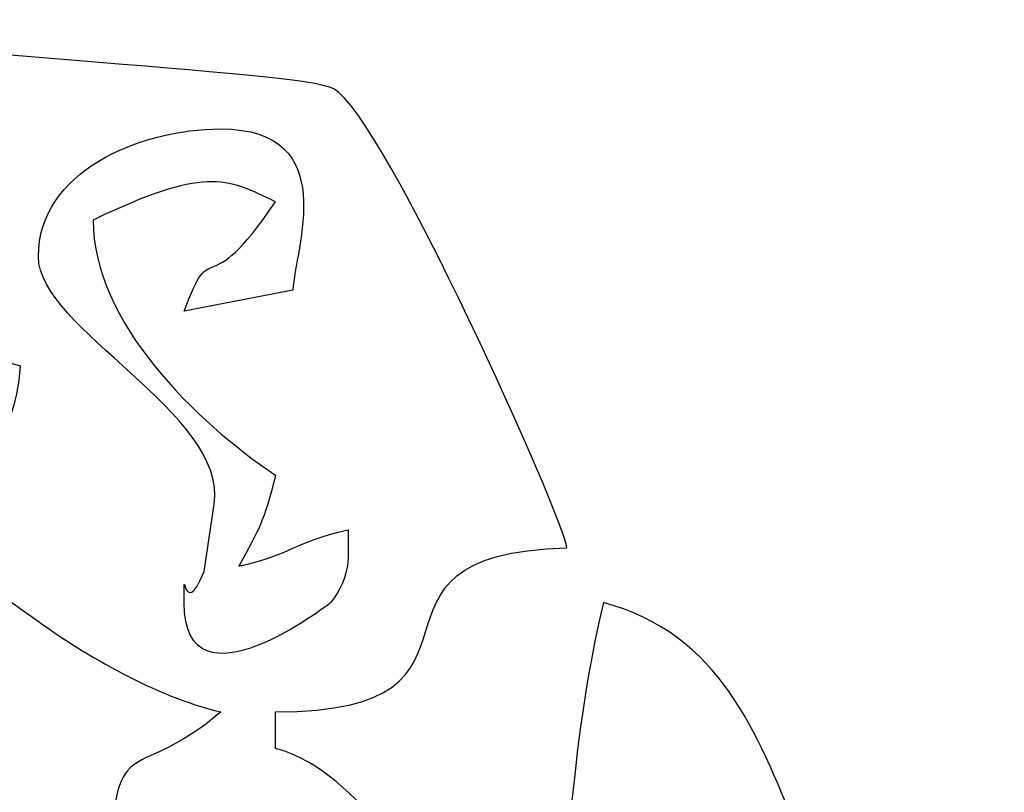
# Model space of a CAD drawing. Header units: centimetres. Extents: x -46.3 to 43.9, y -17.5 to 19.3.
# Tile 68 of 256: x -35.67 to -34.86, y -0.594 to 0.042. Entities that reach past the tile are written whole.
import ezdxf

# ---------------------------------------------------------------- set-up
doc = ezdxf.new("R2010")
doc.units = ezdxf.units.CM
doc.header["$MEASUREMENT"] = 0
doc.layers.add('Layer 1', color=7, linetype='Continuous')

msp = doc.modelspace()

# ---------------------------------------------------------------- linework, layer by layer
at = {"layer": 'Layer 1'}
for points, knots in [([(-35.90964, 0.04205), (-35.78518, 0.01306), (-35.43912, 0.0002), (-35.41164, -0.01478), (-35.41164, -0.01478), (-35.37065, -0.03712), (-35.22176, -0.36977), (-35.21985, -0.39282), (-35.21985, -0.39282), (-35.41316, -0.39713), (-35.25666, -0.52778), (-35.45978, -0.52778), (-35.45978, -0.52778), (-35.45978, -0.52778), (-35.45978, -0.55777), (-35.45978, -0.55777), (-35.45978, -0.55777), (-35.3827, -0.57835), (-35.35722, -0.67774), (-35.26483, -0.67774), (-35.26483, -0.67774), (-35.2008, -0.67774), (-35.23109, -0.61479), (-35.18985, -0.43781), (-35.18985, -0.43781), (-34.9965, -0.48944), (-35.07128, -0.76771), (-34.85995, -0.76771), (-34.85995, -0.76771), (-34.85995, -0.76771), (-34.93493, -0.78271), (-34.93493, -0.78271), (-34.93493, -0.78271), (-34.9439, -0.89053), (-34.96703, -0.95237), (-35.08414, -0.9552), (-35.08414, -0.9552), (-35.15326, -0.95688), (-35.31068, -0.94603), (-35.3698, -0.91767), (-35.3698, -0.91767), (-35.3698, -0.91767), (-35.3698, -0.99264), (-35.3698, -0.99264), (-35.3698, -0.99264), (-35.29901, -0.99264), (-35.24747, -0.98705), (-35.18689, -1.00468), (-35.18689, -1.00468), (-35.16434, -1.01124), (-35.16989, -1.00984), (-35.15396, -1.01674), (-35.15396, -1.01674), (-35.15396, -1.01674), (-35.11488, -1.03763), (-35.11488, -1.03763), (-35.11488, -1.03763), (-35.28221, -1.03763), (-35.32642, -1.08738), (-35.47911, -1.01198), (-35.47911, -1.01198), (-35.52854, -0.98757), (-35.5425, -0.9616), (-35.59474, -0.94766), (-35.59474, -0.94766), (-35.59346, -1.00496), (-35.61842, -0.99858), (-35.49988, -1.04774), (-35.49988, -1.04774), (-35.43526, -1.07454), (-35.42149, -1.078), (-35.3698, -1.11261), (-35.3698, -1.11261), (-35.50239, -1.31062), (-35.49765, -1.29932), (-35.47477, -1.39753), (-35.47477, -1.39753), (-35.36888, -1.38871), (-35.40537, -1.27752), (-35.29579, -1.15403), (-35.29579, -1.15403), (-35.21883, -1.06732), (-35.23484, -1.15866), (-35.23484, -1.18759), (-35.23484, -1.18759), (-35.23484, -1.33352), (-35.26564, -1.64764), (-35.3848, -1.72743), (-35.3848, -1.72743), (-35.3848, -1.72743), (-35.46487, -1.55258), (-35.46487, -1.55258), (-35.46487, -1.55258), (-35.51852, -1.44574), (-35.69487, -1.08512), (-35.75969, -1.03763), (-35.75969, -1.03763), (-35.75499, -1.09407), (-35.73076, -1.12436), (-35.71758, -1.17637), (-35.71758, -1.17637), (-35.68684, -1.29771), (-35.70804, -1.24146), (-35.72969, -1.32255), (-35.72969, -1.32255), (-35.64452, -1.34529), (-35.56475, -1.54246), (-35.56475, -1.65245), (-35.56475, -1.65245), (-35.61005, -1.6419), (-35.73875, -1.60349), (-35.78911, -1.60773), (-35.78911, -1.60773), (-35.83815, -1.61186), (-35.81849, -1.62085), (-35.86431, -1.63711), (-35.86431, -1.63711), (-35.89347, -1.595), (-35.94533, -1.56334), (-35.9916, -1.52447), (-35.9916, -1.52447), (-35.9916, -1.52447), (-36.19456, -1.35254), (-36.19456, -1.35254), (-36.19456, -1.35254), (-36.15777, -1.27588), (-36.20076, -0.93266), (-35.96962, -0.93266), (-35.96962, -0.93266), (-35.9162, -0.93266), (-35.85202, -0.95676), (-35.79909, -0.97207), (-35.79909, -0.97207), (-35.72319, -0.99401), (-35.71189, -1.00738), (-35.65472, -1.03763), (-35.65472, -1.03763), (-35.60458, -0.93314), (-35.65657, -0.90625), (-35.72969, -0.84269), (-35.72969, -0.84269), (-35.58819, -0.84584), (-35.61958, -0.93266), (-35.45977, -0.93266), (-35.45977, -0.93266), (-35.36345, -0.93266), (-35.44748, -0.82043), (-35.45977, -0.76771), (-35.45977, -0.76771), (-35.39754, -0.75321), (-35.39029, -0.75885), (-35.38479, -0.69273), (-35.38479, -0.69273), (-35.43702, -0.66767), (-35.42436, -0.68323), (-35.48882, -0.6768), (-35.48882, -0.6768), (-35.55656, -0.67003), (-35.5373, -0.66113), (-35.59473, -0.64775), (-35.59473, -0.64775), (-35.59236, -0.5412), (-35.57327, -0.58733), (-35.50476, -0.52778), (-35.50476, -0.52778), (-35.55828, -0.51531), (-35.61661, -0.48069), (-35.65505, -0.45315), (-35.65505, -0.45315), (-35.72638, -0.40204), (-35.74627, -0.39038), (-35.75968, -0.33284), (-35.75968, -0.33284), (-35.69874, -0.31864), (-35.67541, -0.31136), (-35.66971, -0.24286), (-35.66971, -0.24286), (-35.74379, -0.22308), (-35.67963, -0.21499), (-35.77468, -0.21287), (-35.77468, -0.21287), (-35.77468, -0.21287), (-35.77468, -0.24286), (-35.77468, -0.24286), (-35.77468, -0.24286), (-35.72011, -0.25558), (-35.7266, -0.25114), (-35.6997, -0.28785), (-35.6997, -0.28785), (-35.6997, -0.28785), (-35.78917, -0.30512), (-35.78917, -0.30512), (-35.78917, -0.30512), (-36.00057, -0.09388), (-35.89979, -0.04509), (-35.89254, -0.02086), (-35.89254, -0.02086), (-35.89254, -0.02086), (-35.90964, 0.04205), (-35.90964, 0.04205), (-35.90964, 0.04205), (-35.90964, 0.04205), (-35.90964, 0.04205), (-35.90964, 0.04205), (-35.90964, 0.04205), (-35.90964, 0.04205), (-35.90964, 0.04205), (-35.90964, 0.04205)], [0, 0, 0, 0, 0.018868, 0.018868, 0.018868, 0.018868, 0.037736, 0.037736, 0.037736, 0.037736, 0.056604, 0.056604, 0.056604, 0.056604, 0.075472, 0.075472, 0.075472, 0.075472, 0.09434, 0.09434, 0.09434, 0.09434, 0.113208, 0.113208, 0.113208, 0.113208, 0.132075, 0.132075, 0.132075, 0.132075, 0.150943, 0.150943, 0.150943, 0.150943, 0.169811, 0.169811, 0.169811, 0.169811, 0.188679, 0.188679, 0.188679, 0.188679, 0.207547, 0.207547, 0.207547, 0.207547, 0.226415, 0.226415, 0.226415, 0.226415, 0.245283, 0.245283, 0.245283, 0.245283, 0.264151, 0.264151, 0.264151, 0.264151, 0.283019, 0.283019, 0.283019, 0.283019, 0.301887, 0.301887, 0.301887, 0.301887, 0.320755, 0.320755, 0.320755, 0.320755, 0.339623, 0.339623, 0.339623, 0.339623, 0.358491, 0.358491, 0.358491, 0.358491, 0.377358, 0.377358, 0.377358, 0.377358, 0.396226, 0.396226, 0.396226, 0.396226, 0.415094, 0.415094, 0.415094, 0.415094, 0.433962, 0.433962, 0.433962, 0.433962, 0.45283, 0.45283, 0.45283, 0.45283, 0.471698, 0.471698, 0.471698, 0.471698, 0.490566, 0.490566, 0.490566, 0.490566, 0.509434, 0.509434, 0.509434, 0.509434, 0.528302, 0.528302, 0.528302, 0.528302, 0.54717, 0.54717, 0.54717, 0.54717, 0.566038, 0.566038, 0.566038, 0.566038, 0.584906, 0.584906, 0.584906, 0.584906, 0.603774, 0.603774, 0.603774, 0.603774, 0.622642, 0.622642, 0.622642, 0.622642, 0.641509, 0.641509, 0.641509, 0.641509, 0.660377, 0.660377, 0.660377, 0.660377, 0.679245, 0.679245, 0.679245, 0.679245, 0.698113, 0.698113, 0.698113, 0.698113, 0.716981, 0.716981, 0.716981, 0.716981, 0.735849, 0.735849, 0.735849, 0.735849, 0.754717, 0.754717, 0.754717, 0.754717, 0.773585, 0.773585, 0.773585, 0.773585, 0.792453, 0.792453, 0.792453, 0.792453, 0.811321, 0.811321, 0.811321, 0.811321, 0.830189, 0.830189, 0.830189, 0.830189, 0.849057, 0.849057, 0.849057, 0.849057, 0.867925, 0.867925, 0.867925, 0.867925, 0.886792, 0.886792, 0.886792, 0.886792, 0.90566, 0.90566, 0.90566, 0.90566, 0.924528, 0.924528, 0.924528, 0.924528, 0.943396, 0.943396, 0.943396, 0.943396, 0.962264, 0.962264, 0.962264, 0.962264, 1, 1, 1, 1]), ([(-35.65472, -0.15289), (-35.65472, -0.21284), (-35.49954, -0.28158), (-35.51006, -0.35667), (-35.51006, -0.35667), (-35.51006, -0.35667), (-35.51838, -0.41229), (-35.51838, -0.41229), (-35.51838, -0.41229), (-35.53637, -0.45616), (-35.53475, -0.39739), (-35.53475, -0.43781), (-35.53475, -0.43781), (-35.53475, -0.53177), (-35.41457, -0.43812), (-35.41454, -0.43808), (-35.41454, -0.43808), (-35.39631, -0.41474), (-35.40027, -0.39963), (-35.39979, -0.37783), (-35.39979, -0.37783), (-35.44633, -0.38866), (-35.44322, -0.39697), (-35.48976, -0.40782), (-35.48976, -0.40782), (-35.47341, -0.3769), (-35.46896, -0.37227), (-35.45977, -0.33284), (-35.45977, -0.33284), (-35.52487, -0.28924), (-35.60973, -0.20689), (-35.60973, -0.1229), (-35.60973, -0.1229), (-35.51868, -0.07921), (-35.50057, -0.08767), (-35.45977, -0.1079), (-35.45977, -0.1079), (-35.51775, -0.19448), (-35.51118, -0.13276), (-35.53475, -0.19788), (-35.53475, -0.19788), (-35.53475, -0.19788), (-35.44528, -0.18061), (-35.44528, -0.18061), (-35.44528, -0.18061), (-35.44413, -0.14713), (-35.40438, -0.04792), (-35.50476, -0.04792), (-35.50476, -0.04792), (-35.57222, -0.04792), (-35.65472, -0.08336), (-35.65472, -0.15289), (-35.65472, -0.15289), (-35.65472, -0.15289), (-35.65472, -0.15289), (-35.65472, -0.15289), (-35.65472, -0.15289), (-35.65472, -0.15289), (-35.65472, -0.15289), (-35.65472, -0.15289)], [0, 0, 0, 0, 0.0625, 0.0625, 0.0625, 0.0625, 0.125, 0.125, 0.125, 0.125, 0.1875, 0.1875, 0.1875, 0.1875, 0.25, 0.25, 0.25, 0.25, 0.3125, 0.3125, 0.3125, 0.3125, 0.375, 0.375, 0.375, 0.375, 0.4375, 0.4375, 0.4375, 0.4375, 0.5, 0.5, 0.5, 0.5, 0.5625, 0.5625, 0.5625, 0.5625, 0.625, 0.625, 0.625, 0.625, 0.6875, 0.6875, 0.6875, 0.6875, 0.75, 0.75, 0.75, 0.75, 0.8125, 0.8125, 0.8125, 0.8125, 0.875, 0.875, 0.875, 0.875, 1, 1, 1, 1])]:
    msp.add_open_spline(points, degree=3, knots=knots, dxfattribs=at)

doc.saveas('drawing.dxf')
